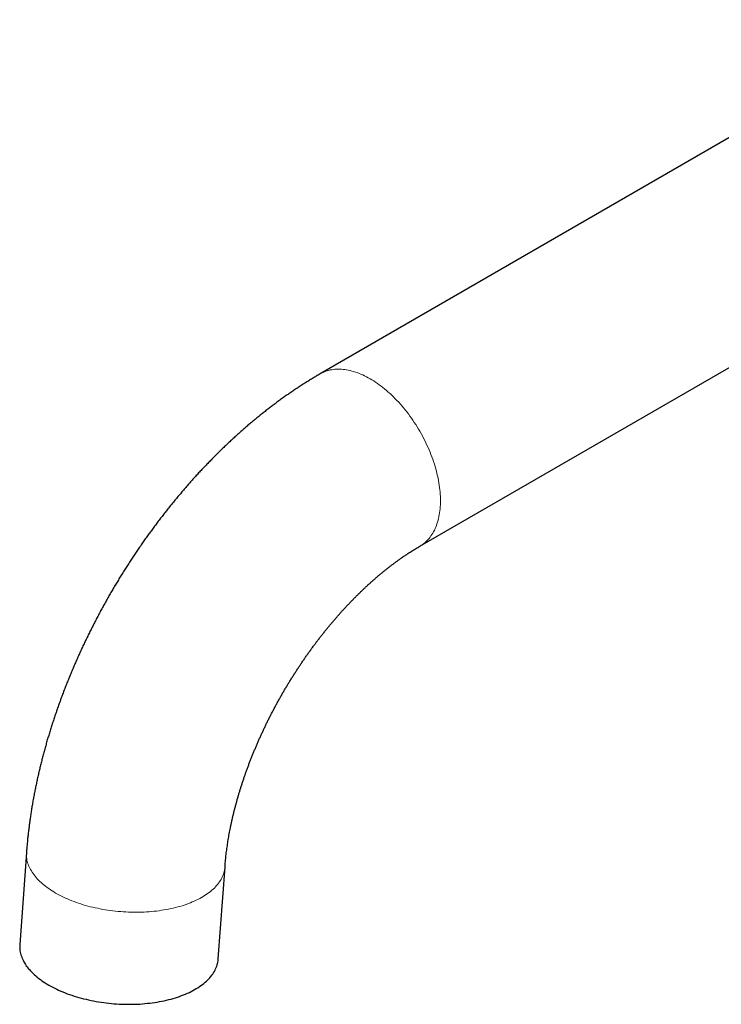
# Model space of a CAD drawing. Header units: millimetres. Extents: x 8 to 913, y 12 to 937.
# Tile 19 of 70: x 626 to 707, y 337 to 451. Entities that reach past the tile are written whole.
import ezdxf

# ---------------------------------------------------------------- set-up
doc = ezdxf.new("R2010")
doc.units = ezdxf.units.MM

msp = doc.modelspace()

# ---------------------------------------------------------------- linework, layer by layer
at = {"color": 7, "linetype": 'Continuous', "lineweight": 30}
for p, q in [((731.17, 450.59), (660.46, 409.77)), ((671.94, 389.89), (742.65, 430.71)), ((626.58, 354.59), (625.8, 343.98)), ((648.69, 342.31), (649.47, 352.93))]:
    msp.add_line(p, q, dxfattribs=at)
at = {"color": 252, "linetype": 'Continuous', "lineweight": 0, "flags": 128}
for points in [[(660.46, 409.77), (660.61, 409.85), (660.77, 409.93), (660.93, 410), (661.09, 410.06), (661.26, 410.12), (661.43, 410.16), (661.6, 410.21), (661.78, 410.24), (661.96, 410.27), (662.14, 410.29), (662.33, 410.3), (662.51, 410.31), (662.7, 410.3), (662.9, 410.3), (663.09, 410.28), (663.29, 410.26), (663.49, 410.23), (663.69, 410.19), (663.89, 410.14), (664.1, 410.09), (664.3, 410.03), (664.51, 409.97), (664.72, 409.9), (664.93, 409.82), (665.14, 409.73), (665.35, 409.64), (665.56, 409.54), (665.77, 409.43), (665.99, 409.32), (666.2, 409.2), (666.41, 409.07), (666.62, 408.94), (666.83, 408.8), (667.05, 408.66), (667.26, 408.51), (667.47, 408.35), (667.68, 408.19), (667.88, 408.02), (668.09, 407.85), (668.3, 407.67), (668.5, 407.48), (668.71, 407.29), (668.91, 407.1), (669.11, 406.9), (669.3, 406.69), (669.5, 406.48), (669.69, 406.27), (669.88, 406.05), (670.07, 405.83), (670.25, 405.6), (670.44, 405.37), (670.62, 405.14), (670.79, 404.9), (670.97, 404.66), (671.14, 404.41), (671.3, 404.16), (671.47, 403.91), (671.63, 403.66), (671.78, 403.4), (671.94, 403.14), (672.08, 402.88), (672.23, 402.62), (672.37, 402.35), (672.5, 402.09), (672.64, 401.82), (672.76, 401.55), (672.88, 401.28), (673, 401), (673.12, 400.73), (673.22, 400.46), (673.33, 400.18), (673.43, 399.91), (673.52, 399.64), (673.61, 399.36), (673.69, 399.09), (673.77, 398.82), (673.85, 398.54), (673.91, 398.27), (673.98, 398), (674.04, 397.73), (674.09, 397.46), (674.13, 397.2), (674.18, 396.93), (674.21, 396.67), (674.24, 396.41), (674.27, 396.15), (674.29, 395.9), (674.3, 395.64), (674.31, 395.39), (674.31, 395.15), (674.31, 394.9), (674.3, 394.66), (674.29, 394.43), (674.27, 394.19), (674.24, 393.96), (674.21, 393.74), (674.18, 393.52), (674.13, 393.3), (674.09, 393.09), (674.04, 392.88), (673.98, 392.68), (673.91, 392.48), (673.85, 392.29), (673.77, 392.1), (673.69, 391.92), (673.61, 391.74), (673.52, 391.57), (673.43, 391.4), (673.33, 391.24), (673.22, 391.09), (673.12, 390.94), (673, 390.8), (672.88, 390.66), (672.76, 390.53), (672.64, 390.41), (672.5, 390.29), (672.37, 390.18), (672.23, 390.08), (672.08, 389.98), (671.94, 389.89), (671.94, 389.89)], [(626.58, 354.59), (626.57, 354.51), (626.57, 354.35), (626.57, 354.2), (626.59, 354.04), (626.61, 353.88), (626.63, 353.72), (626.67, 353.56), (626.71, 353.4), (626.76, 353.24), (626.82, 353.09), (626.89, 352.93), (626.97, 352.77), (627.05, 352.62), (627.14, 352.46), (627.23, 352.31), (627.34, 352.15), (627.45, 352), (627.57, 351.85), (627.69, 351.7), (627.83, 351.55), (627.97, 351.4), (628.11, 351.26), (628.27, 351.11), (628.43, 350.97), (628.6, 350.83), (628.77, 350.69), (628.95, 350.56), (629.14, 350.43), (629.33, 350.29), (629.53, 350.17), (629.73, 350.04), (629.94, 349.91), (630.15, 349.79), (630.37, 349.67), (630.6, 349.56), (630.83, 349.45), (631.07, 349.34), (631.31, 349.23), (631.55, 349.13), (631.8, 349.02), (632.06, 348.93), (632.31, 348.83), (632.58, 348.74), (632.84, 348.66), (633.11, 348.57), (633.38, 348.49), (633.66, 348.41), (633.94, 348.34), (634.22, 348.27), (634.5, 348.21), (634.79, 348.15), (635.08, 348.09), (635.37, 348.03), (635.66, 347.98), (635.96, 347.94), (636.25, 347.9), (636.55, 347.86), (636.85, 347.82), (637.15, 347.79), (637.44, 347.77), (637.74, 347.75), (638.04, 347.73), (638.34, 347.72), (638.64, 347.71), (638.94, 347.7), (639.24, 347.7), (639.54, 347.7), (639.84, 347.71), (640.13, 347.72), (640.42, 347.74), (640.72, 347.76), (641.01, 347.78), (641.3, 347.81), (641.58, 347.84), (641.87, 347.88), (642.15, 347.92), (642.43, 347.96), (642.7, 348.01), (642.97, 348.06), (643.24, 348.12), (643.51, 348.18), (643.77, 348.24), (644.03, 348.31), (644.28, 348.38), (644.53, 348.45), (644.77, 348.53), (645.01, 348.61), (645.25, 348.7), (645.48, 348.79), (645.7, 348.88), (645.92, 348.98), (646.14, 349.08), (646.35, 349.18), (646.55, 349.28), (646.75, 349.39), (646.94, 349.5), (647.12, 349.62), (647.3, 349.74), (647.47, 349.86), (647.64, 349.98), (647.8, 350.1), (647.95, 350.23), (648.1, 350.36), (648.24, 350.49), (648.37, 350.63), (648.49, 350.77), (648.61, 350.91), (648.72, 351.05), (648.83, 351.19), (648.92, 351.33), (649.01, 351.48), (649.09, 351.63), (649.16, 351.78), (649.23, 351.93), (649.29, 352.08), (649.34, 352.23), (649.38, 352.39), (649.41, 352.54), (649.44, 352.7), (649.46, 352.85), (649.47, 352.93)]]:
    msp.add_lwpolyline(points, dxfattribs=at)
at = {"color": 7, "linetype": 'Continuous', "lineweight": 30, "flags": 128}
msp.add_lwpolyline([(625.8, 343.98), (625.8, 343.9), (625.8, 343.74), (625.8, 343.58), (625.81, 343.42), (625.83, 343.26), (625.86, 343.11), (625.9, 342.95), (625.94, 342.79), (625.99, 342.63), (626.05, 342.47), (626.12, 342.31), (626.19, 342.16), (626.27, 342), (626.36, 341.85), (626.46, 341.69), (626.56, 341.54), (626.68, 341.39), (626.79, 341.23), (626.92, 341.08), (627.05, 340.94), (627.19, 340.79), (627.34, 340.64), (627.5, 340.5), (627.66, 340.36), (627.82, 340.22), (628, 340.08), (628.18, 339.94), (628.36, 339.81), (628.55, 339.68), (628.75, 339.55), (628.96, 339.42), (629.17, 339.3), (629.38, 339.18), (629.6, 339.06), (629.83, 338.94), (630.06, 338.83), (630.29, 338.72), (630.53, 338.62), (630.78, 338.51), (631.03, 338.41), (631.28, 338.31), (631.54, 338.22), (631.8, 338.13), (632.07, 338.04), (632.34, 337.96), (632.61, 337.88), (632.89, 337.8), (633.16, 337.73), (633.45, 337.66), (633.73, 337.59), (634.02, 337.53), (634.31, 337.47), (634.6, 337.42), (634.89, 337.37), (635.18, 337.32), (635.48, 337.28), (635.78, 337.24), (636.07, 337.21), (636.37, 337.18), (636.67, 337.15), (636.97, 337.13), (637.27, 337.11), (637.57, 337.1), (637.87, 337.09), (638.17, 337.09), (638.47, 337.09), (638.77, 337.09), (639.06, 337.1), (639.36, 337.11), (639.65, 337.12), (639.94, 337.14), (640.23, 337.17), (640.52, 337.2), (640.81, 337.23), (641.09, 337.26), (641.37, 337.3), (641.65, 337.35), (641.93, 337.4), (642.2, 337.45), (642.47, 337.5), (642.73, 337.56), (642.99, 337.63), (643.25, 337.69), (643.5, 337.77), (643.75, 337.84), (644, 337.92), (644.24, 338), (644.47, 338.09), (644.7, 338.18), (644.93, 338.27), (645.15, 338.36), (645.36, 338.46), (645.57, 338.57), (645.77, 338.67), (645.97, 338.78), (646.16, 338.89), (646.35, 339), (646.53, 339.12), (646.7, 339.24), (646.87, 339.36), (647.03, 339.49), (647.18, 339.62), (647.32, 339.75), (647.46, 339.88), (647.6, 340.02), (647.72, 340.15), (647.84, 340.29), (647.95, 340.43), (648.05, 340.57), (648.15, 340.72), (648.24, 340.87), (648.32, 341.01), (648.39, 341.16), (648.46, 341.31), (648.51, 341.47), (648.56, 341.62), (648.61, 341.77), (648.64, 341.93), (648.67, 342.08), (648.69, 342.24), (648.69, 342.31)], dxfattribs=at)
at = {"color": 7, "linetype": 'Continuous', "lineweight": 30}
for points, knots in [([(660.46, 409.77), (660.38, 409.72), (660.15, 409.59), (659.78, 409.37), (659.34, 409.1), (658.9, 408.83), (658.47, 408.56), (658.03, 408.27), (657.6, 407.99), (657.17, 407.7), (656.74, 407.4), (656.31, 407.1), (655.88, 406.79), (655.46, 406.48), (655.03, 406.17), (654.61, 405.85), (654.19, 405.52), (653.78, 405.19), (653.36, 404.86), (652.95, 404.52), (652.53, 404.17), (652.12, 403.83), (651.72, 403.48), (651.31, 403.12), (650.91, 402.76), (650.51, 402.39), (650.11, 402.03), (649.71, 401.65), (649.32, 401.28), (648.92, 400.9), (648.53, 400.51), (648.15, 400.13), (647.76, 399.73), (647.38, 399.34), (647, 398.94), (646.62, 398.54), (646.24, 398.13), (645.87, 397.72), (645.5, 397.31), (645.13, 396.89), (644.77, 396.47), (644.41, 396.05), (644.05, 395.62), (643.69, 395.19), (643.34, 394.76), (642.98, 394.32), (642.64, 393.88), (642.29, 393.44), (641.95, 393), (641.61, 392.55), (641.27, 392.1), (640.94, 391.64), (640.61, 391.19), (640.28, 390.73), (639.95, 390.27), (639.63, 389.8), (639.31, 389.33), (639, 388.87), (638.69, 388.39), (638.38, 387.92), (638.07, 387.44), (637.77, 386.96), (637.47, 386.48), (637.17, 386), (636.88, 385.51), (636.59, 385.03), (636.31, 384.54), (636.02, 384.05), (635.75, 383.55), (635.47, 383.06), (635.2, 382.56), (634.93, 382.06), (634.67, 381.56), (634.4, 381.06), (634.15, 380.55), (633.89, 380.05), (633.64, 379.54), (633.4, 379.03), (633.15, 378.52), (632.92, 378.01), (632.68, 377.5), (632.45, 376.98), (632.22, 376.47), (632, 375.95), (631.78, 375.43), (631.57, 374.91), (631.35, 374.39), (631.15, 373.87), (630.94, 373.35), (630.74, 372.83), (630.55, 372.3), (630.36, 371.78), (630.17, 371.26), (629.99, 370.73), (629.81, 370.2), (629.64, 369.68), (629.47, 369.15), (629.3, 368.62), (629.14, 368.09), (628.98, 367.56), (628.83, 367.03), (628.68, 366.5), (628.54, 365.97), (628.4, 365.44), (628.26, 364.91), (628.13, 364.38), (628.01, 363.85), (627.89, 363.32), (627.77, 362.79), (627.66, 362.26), (627.55, 361.74), (627.45, 361.21), (627.35, 360.68), (627.26, 360.15), (627.17, 359.62), (627.09, 359.09), (627.01, 358.56), (626.94, 358.04), (626.87, 357.51), (626.8, 356.99), (626.74, 356.46), (626.69, 355.94), (626.64, 355.42), (626.61, 354.97), (626.58, 354.69), (626.58, 354.59)], [0, 0, 0, 0, 0.00456, 0.012848, 0.021135, 0.029423, 0.037711, 0.045999, 0.054287, 0.062573, 0.070858, 0.07914, 0.08742, 0.095698, 0.103973, 0.112244, 0.120511, 0.128775, 0.137035, 0.145291, 0.153543, 0.16179, 0.170033, 0.178271, 0.186504, 0.194733, 0.202957, 0.211177, 0.219391, 0.227601, 0.235807, 0.244007, 0.252203, 0.260395, 0.268582, 0.276764, 0.284942, 0.293116, 0.301286, 0.309452, 0.317614, 0.325772, 0.333927, 0.342077, 0.350225, 0.358369, 0.36651, 0.374647, 0.382782, 0.390914, 0.399044, 0.407171, 0.415296, 0.423418, 0.431538, 0.439657, 0.447774, 0.455889, 0.464003, 0.472115, 0.480226, 0.488337, 0.496446, 0.504555, 0.512664, 0.520772, 0.528879, 0.536987, 0.545095, 0.553203, 0.561312, 0.569421, 0.577531, 0.585641, 0.593753, 0.601866, 0.60998, 0.618096, 0.626213, 0.634332, 0.642454, 0.650577, 0.658702, 0.66683, 0.674961, 0.683094, 0.69123, 0.699369, 0.707511, 0.715657, 0.723806, 0.731958, 0.740115, 0.748275, 0.756439, 0.764607, 0.772779, 0.780956, 0.789137, 0.797322, 0.805512, 0.813707, 0.821907, 0.830111, 0.838321, 0.846535, 0.854755, 0.862979, 0.871209, 0.879444, 0.887684, 0.895928, 0.904178, 0.912433, 0.920693, 0.928958, 0.937227, 0.945501, 0.953779, 0.962062, 0.970349, 0.978639, 0.986933, 0.995231, 1, 1, 1, 1]), ([(649.47, 352.93), (649.47, 352.98), (649.48, 353.14), (649.5, 353.41), (649.53, 353.72), (649.57, 354.05), (649.6, 354.37), (649.64, 354.7), (649.69, 355.03), (649.74, 355.37), (649.79, 355.71), (649.84, 356.05), (649.9, 356.39), (649.96, 356.74), (650.03, 357.09), (650.1, 357.44), (650.17, 357.8), (650.25, 358.16), (650.33, 358.51), (650.41, 358.88), (650.5, 359.24), (650.59, 359.61), (650.69, 359.97), (650.79, 360.34), (650.89, 360.71), (651, 361.09), (651.11, 361.46), (651.22, 361.84), (651.34, 362.21), (651.46, 362.59), (651.59, 362.97), (651.72, 363.35), (651.85, 363.73), (651.99, 364.11), (652.13, 364.5), (652.27, 364.88), (652.42, 365.26), (652.57, 365.65), (652.73, 366.03), (652.89, 366.41), (653.05, 366.8), (653.21, 367.18), (653.38, 367.57), (653.55, 367.95), (653.73, 368.34), (653.91, 368.72), (654.09, 369.1), (654.27, 369.48), (654.46, 369.87), (654.65, 370.25), (654.85, 370.63), (655.04, 371), (655.25, 371.38), (655.45, 371.76), (655.66, 372.13), (655.87, 372.51), (656.08, 372.88), (656.29, 373.25), (656.51, 373.62), (656.73, 373.99), (656.95, 374.35), (657.18, 374.72), (657.41, 375.08), (657.64, 375.44), (657.87, 375.8), (658.1, 376.15), (658.34, 376.5), (658.58, 376.85), (658.82, 377.2), (659.07, 377.55), (659.31, 377.89), (659.56, 378.23), (659.81, 378.57), (660.06, 378.9), (660.31, 379.23), (660.57, 379.56), (660.83, 379.88), (661.08, 380.21), (661.34, 380.52), (661.6, 380.84), (661.86, 381.15), (662.13, 381.46), (662.39, 381.76), (662.66, 382.06), (662.92, 382.36), (663.19, 382.65), (663.46, 382.94), (663.73, 383.23), (664, 383.51), (664.27, 383.79), (664.54, 384.06), (664.81, 384.33), (665.08, 384.59), (665.35, 384.85), (665.62, 385.11), (665.89, 385.36), (666.16, 385.61), (666.43, 385.85), (666.7, 386.09), (666.97, 386.33), (667.24, 386.56), (667.51, 386.78), (667.78, 387), (668.05, 387.22), (668.32, 387.43), (668.59, 387.64), (668.85, 387.84), (669.12, 388.04), (669.38, 388.23), (669.64, 388.42), (669.9, 388.6), (670.16, 388.78), (670.42, 388.95), (670.68, 389.12), (670.93, 389.28), (671.18, 389.44), (671.44, 389.6), (671.69, 389.75), (671.85, 389.84), (671.94, 389.89)], [0, 0, 0, 0, 0.004373, 0.012716, 0.021069, 0.029435, 0.037812, 0.046202, 0.054605, 0.063019, 0.071446, 0.079885, 0.088335, 0.096797, 0.105271, 0.113757, 0.122254, 0.130762, 0.13928, 0.14781, 0.15635, 0.1649, 0.173461, 0.182031, 0.190611, 0.1992, 0.207798, 0.216406, 0.225021, 0.233645, 0.242277, 0.250917, 0.259565, 0.268219, 0.276881, 0.285549, 0.294224, 0.302905, 0.311591, 0.320283, 0.328981, 0.337683, 0.34639, 0.355101, 0.363816, 0.372536, 0.381258, 0.389984, 0.398713, 0.407444, 0.416178, 0.424914, 0.433651, 0.44239, 0.45113, 0.459871, 0.468613, 0.477354, 0.486096, 0.494837, 0.503578, 0.512318, 0.521056, 0.529793, 0.538527, 0.54726, 0.55599, 0.564718, 0.573442, 0.582163, 0.59088, 0.599594, 0.608303, 0.617007, 0.625707, 0.634402, 0.643091, 0.651775, 0.660453, 0.669124, 0.677789, 0.686447, 0.695098, 0.703742, 0.712378, 0.721006, 0.729626, 0.738238, 0.74684, 0.755434, 0.764019, 0.772594, 0.781159, 0.789715, 0.79826, 0.806795, 0.815319, 0.823832, 0.832334, 0.840825, 0.849305, 0.857773, 0.866229, 0.874673, 0.883106, 0.891526, 0.899934, 0.90833, 0.916713, 0.925084, 0.933443, 0.941789, 0.950123, 0.958445, 0.966754, 0.975052, 0.983337, 0.991611, 1, 1, 1, 1])]:
    msp.add_open_spline(points, degree=3, knots=knots, dxfattribs=at)

doc.saveas('drawing.dxf')
